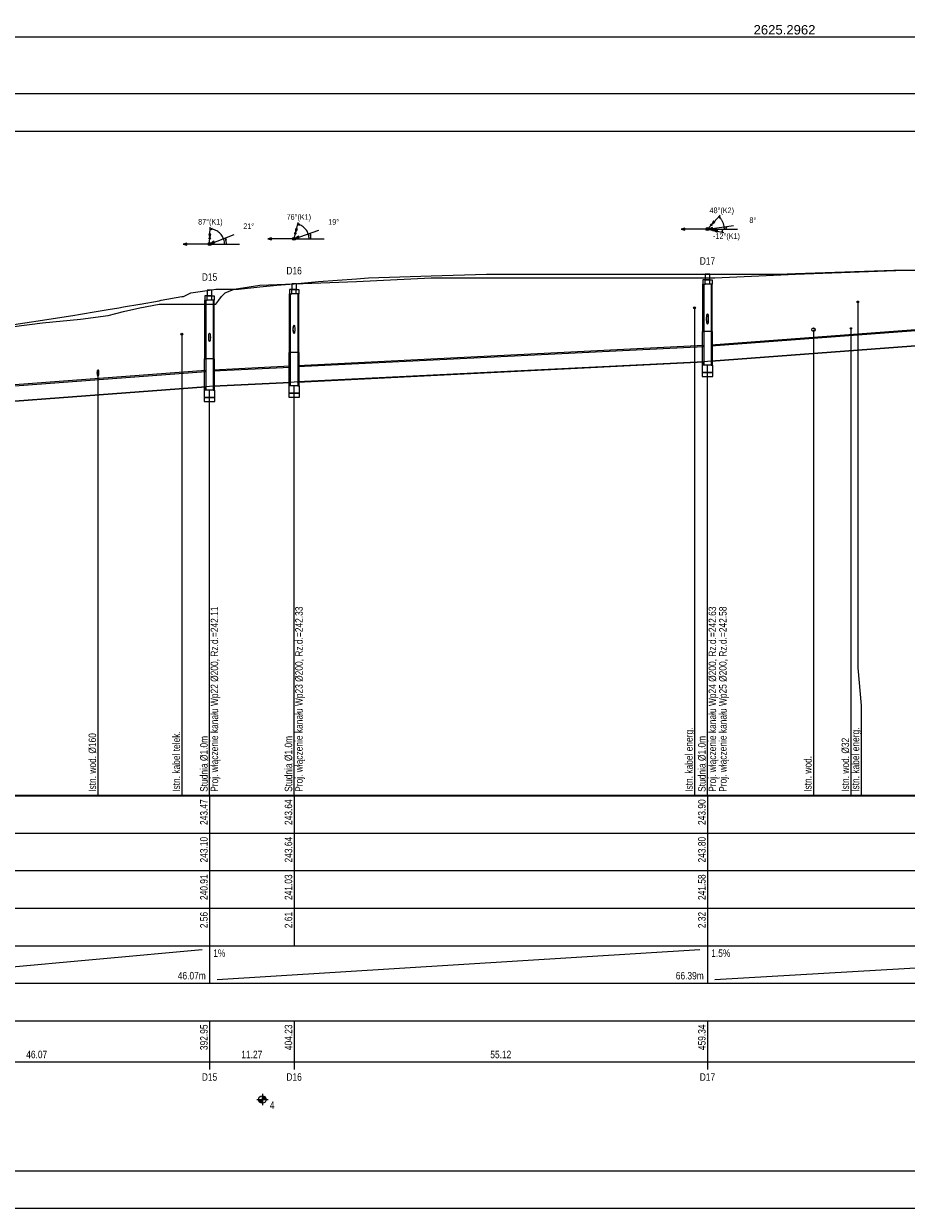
# Model space of a CAD drawing. Header units: metres. Extents: x 0 to 2625, y -705 to 306.
# Tile 21 of 34: x 1110 to 1345, y -10 to 306. Entities that reach past the tile are written whole.
import ezdxf
from ezdxf.enums import TextEntityAlignment as Align

# ---------------------------------------------------------------- set-up
doc = ezdxf.new("R2010")
doc.units = ezdxf.units.M
doc.header["$LTSCALE"] = 0.2
doc.layers.get('0').update_dxf_attribs({"color": 250, "linetype": 'CONTINUOUS'})
doc.layers.get('Defpoints').update_dxf_attribs({"linetype": 'CONTINUOUS'})
for name, color, linetype in [('Liczby', 7, 'CONTINUOUS'), ('Linie_opisowe', 7, 'CONTINUOUS'), ('Linie_tabeli', 7, 'CONTINUOUS'), ('Odcinki', 7, 'CONTINUOUS'), ('Opis_PZ', 7, 'CONTINUOUS'), ('Opis_uzbr_n', 7, 'CONTINUOUS'), ('Opis_wl', 7, 'CONTINUOUS'), ('Osie', 7, 'CONTINUOUS'), ('Teren_istn', 3, 'CONTINUOUS'), ('Teren_proj', 2, 'CONTINUOUS'), ('Uzbr_podz', 7, 'CONTINUOUS'), ('warstwa_nr_0', 8, 'CONTINUOUS'), ('Wezly', 7, 'CONTINUOUS'), ('Wymiary', 7, 'CONTINUOUS')]:
    doc.layers.add(name, color=color, linetype=linetype)
doc.styles.get("Standard").update_dxf_attribs({"font": 'arial.ttf'})
doc.dimstyles.new('ISO-25', dxfattribs={"dimtxt": 2.5, "dimasz": 2.5, "dimexe": 1.25, "dimexo": 0.625, "dimtad": 1, "dimdec": 4, "dimdsep": 46, "dimtxsty": 'Standard', "dimcen": 2.5, "dimadec": 0, "dimazin": 0, "dimtfac": 1, "dimtdec": 4, "dimtmove": 0, "dimatfit": 3, "dimfxl": 1, "dimtolj": 1, "dimtzin": 0, "dimarcsym": 0})

# ---------------------------------------------------------------- blocks, each defined once
blk = doc.blocks.new('*D3')
at = {"color": 0, "lineweight": -2, "transparency": 16777216}
for p, q in [((0, 287.62), (0, 303.44)), ((2625.3, 287.62), (2625.3, 303.44)), ((2.5, 302.19), (2622.8, 302.19))]:
    blk.add_line(p, q, dxfattribs=at)
at = {"color": 0, "transparency": 16777216}
for points in [[(2.5, 302.61), (2.5, 301.77), (0, 302.19)], [(2622.8, 302.61), (2622.8, 301.77), (2625.3, 302.19)]]:
    blk.add_solid(points, dxfattribs=at)
at = {"layer": 'Defpoints', "color": 0, "transparency": 16777216}
for p in [(2625.3, 302.19), (0, 287), (2625.3, 287)]:
    blk.add_point(p, dxfattribs=at)
at = {"color": 0, "transparency": 16777216, "insert": (1312.65, 304.09), "char_height": 2.5, "attachment_point": 5}
blk.add_mtext('\\A1;2625.2962', dxfattribs=at)

msp = doc.modelspace()

# ---------------------------------------------------------------- linework, layer by layer
at = {"layer": 'Liczby'}
for p, q in [((1171.9226, 19), (1174.9226, 19)), ((1172.425, 18.9302), (1174.4202, 19.0698)), ((1172.4323, 18.8608), (1174.4129, 19.1392)), ((1172.4445, 18.7921), (1174.4007, 19.2079)), ((1172.4613, 18.7244), (1174.3839, 19.2756)), ((1172.4829, 18.658), (1174.3623, 19.342)), ((1172.5091, 18.5933), (1174.3361, 19.4067)), ((1172.5397, 18.5305), (1174.3055, 19.4695)), ((1172.5746, 18.4701), (1174.2706, 19.5299)), ((1172.6136, 18.4122), (1174.2316, 19.5878)), ((1172.6566, 18.3572), (1174.1886, 19.6428)), ((1172.7033, 18.3053), (1174.1419, 19.6947)), ((1172.7535, 18.2569), (1174.0917, 19.7431)), ((1172.8069, 18.212), (1174.0383, 19.788)), ((1172.8634, 18.171), (1173.9818, 19.829)), ((1172.9226, 18.134), (1173.9226, 19.866)), ((1172.9842, 18.1012), (1173.861, 19.8988)), ((1173.048, 18.0728), (1173.7972, 19.9272)), ((1173.1136, 18.0489), (1173.7316, 19.9511)), ((1173.1807, 18.0297), (1173.6645, 19.9703)), ((1173.249, 18.0152), (1173.5962, 19.9848)), ((1173.3181, 18.0055), (1173.5271, 19.9945)), ((1173.3877, 18.0006), (1173.4575, 19.9994)), ((1173.4226, 20.5), (1173.4226, 17.5))]:
    msp.add_line(p, q, dxfattribs=at)
msp.add_circle((1173.4226, 19), 1, dxfattribs=at)
at = {"layer": 'Linie_opisowe'}
for p, q in [((1288.6745, 230), (1288.6745, 100)), ((1330.3641, 224.508), (1330.3641, 100)), ((1151.9616, 223), (1151.9616, 100)), ((1320.3641, 224.165), (1320.3641, 100)), ((1129.5816, 212.632), (1129.5816, 100))]:
    msp.add_line(p, q, dxfattribs=at)
msp.add_lwpolyline([(1332.1641, 231.57), (1332.1641, 134.04), (1333.0641, 124.04), (1333.0641, 100)], dxfattribs=at)
at = {"layer": 'Linie_tabeli'}
for p, q in [((1159.329, 100), (1159.329, 90)), ((1181.8765, 100), (1181.8765, 90)), ((1292.1079, 100), (1292.1079, 90)), ((373.4226, 90), (1558.0858, 90)), ((1159.329, 90), (1159.329, 60)), ((1181.8765, 90), (1181.8765, 60)), ((1292.1079, 90), (1292.1079, 60)), ((373.4226, 80), (1558.0858, 80)), ((373.4226, 70), (1558.0858, 70)), ((373.4226, 60), (1558.0858, 60)), ((1159.329, 60), (1159.329, 50)), ((1292.1079, 60), (1292.1079, 50)), ((1069.1823, 51), (1157.329, 59)), ((1161.329, 51), (1290.1079, 59)), ((1294.1079, 51), (1431.5955, 59)), ((373.4226, 50), (1558.0858, 50)), ((373.4226, 40), (1558.0858, 40)), ((1159.329, 40), (1159.329, 27)), ((1181.8765, 40), (1181.8765, 27)), ((1292.1079, 40), (1292.1079, 27)), ((373.4226, 29), (1558.0858, 29))]:
    msp.add_line(p, q, dxfattribs=at)
msp.add_lwpolyline([(30, 0), (2615.2962, 0), (2615.2962, 277), (30, 277)], close=True, dxfattribs=at)
for points in [[(1292.1079, 100), (1292.1079, 214.7374)], [(1181.8765, 100), (1181.8765, 209.2259)], [(1159.329, 100), (1159.329, 208.0735)]]:
    msp.add_lwpolyline(points, dxfattribs=at)
msp.add_lwpolyline([(373.4226, 100, 0.5, 0.5, 0), (1558.0858, 100, 0.5, 0.5, 0)], format="xyseb", dxfattribs=at)
at = {"layer": 'Odcinki'}
for points in [[(1293.1079, 219.8624), (1403.2879, 228.1259), (1403.2879, 228.3259), (1293.1079, 220.0624)], [(1293.1079, 215.8624), (1403.2879, 224.1259), (1403.2879, 223.9259), (1293.1079, 215.6624)], [(1182.8765, 214.3259), (1291.1079, 219.7374), (1291.1079, 219.9374), (1182.8765, 214.5259)], [(1182.8765, 210.3259), (1291.1079, 215.7374), (1291.1079, 215.5374), (1182.8765, 210.1259)], [(1068.1823, 206.3125), (1158.329, 213.0735), (1158.329, 213.2735), (1068.1823, 206.5125)], [(1160.329, 213.1985), (1180.8765, 214.2259), (1180.8765, 214.4259), (1160.329, 213.3985)], [(1068.1823, 202.3125), (1158.329, 209.0735), (1158.329, 208.8735), (1068.1823, 202.1125)], [(1160.329, 209.1985), (1180.8765, 210.2259), (1180.8765, 210.0259), (1160.329, 208.9985)]]:
    msp.add_lwpolyline(points, close=True, dxfattribs=at)
at = {"layer": 'Opis_wl'}
for centre, major_axis in [((1292.1079, 227.2874), (0, -1.1)), ((1292.1079, 226.7874), (0, -1.1)), ((1292.1079, 227.2874), (0, -1)), ((1292.1079, 226.7874), (0, -1)), ((1181.8765, 224.2759), (0, -1.1)), ((1181.8765, 224.2759), (0, -1)), ((1159.329, 222.1485), (0, -1.1)), ((1159.329, 222.1485), (0, -1))]:
    msp.add_ellipse(centre, major_axis=major_axis, ratio=0.2, dxfattribs=at)
at = {"layer": 'Osie'}
for p, q in [((1292.1079, 251), (1300.1079, 251)), ((1159.329, 247), (1167.329, 247)), ((1181.8765, 248.4116), (1189.8765, 248.4116))]:
    msp.add_line(p, q, dxfattribs=at)
at = {"layer": 'Teren_istn'}
msp.add_lwpolyline([(1107.1904, 225), (1114.8127, 226), (1124.9679, 227), (1132.2694, 228), (1136.404, 229), (1140.7126, 230), (1145.8992, 231), (1159.329, 231), (1161.0191, 231), (1161.8042, 232), (1162.5502, 233), (1163.5082, 234), (1165.8924, 235), (1172.7264, 236), (1181.8765, 236.3549), (1198.5078, 237), (1218.4607, 238), (1292.1079, 238), (1294.0297, 238), (1315.5354, 239), (1344.7265, 240), (1351.3594, 240)], dxfattribs=at)
at = {"layer": 'Teren_proj'}
for points in [[(1165.8924, 235), (1167.0506, 235), (1172.7264, 235.5532), (1177.3111, 236), (1181.8765, 236.4116), (1188.402, 237), (1198.5078, 237.7584), (1201.7264, 238), (1218.4607, 238.5321), (1233.1755, 239), (1292.1079, 239), (1294.0297, 239), (1311.0213, 239), (1315.5354, 239.1467), (1341.7952, 240), (1344.7265, 240)], [(1107.1904, 225.548), (1110.0632, 226), (1114.8127, 226.7442), (1116.445, 227), (1122.8793, 228), (1124.9679, 228.3336), (1129.1403, 229), (1132.2694, 229.5242), (1135.1097, 230), (1136.404, 230.2254), (1140.7126, 230.9758), (1140.8515, 231), (1145.8992, 231.9074), (1146.4142, 232), (1151.9548, 233), (1152.354, 233), (1154.3129, 234), (1159.329, 234.7088), (1161.0191, 234.9477), (1161.3893, 235), (1161.8042, 235), (1162.5502, 235), (1163.5082, 235), (1165.8924, 235)]]:
    msp.add_lwpolyline(points, dxfattribs=at)
at = {"layer": 'Uzbr_podz'}
for centre, radius in [((1332.1641, 231.57), 0.25), ((1288.6745, 230), 0.25), ((1320.3641, 224.165), 0.4725), ((1320.3641, 224.165), 0.45), ((1330.3641, 224.508), 0.168), ((1330.3641, 224.508), 0.16), ((1151.9616, 223), 0.25)]:
    msp.add_circle(centre, radius, dxfattribs=at)
for major_axis in [(0, -0.84), (0, -0.8)]:
    msp.add_ellipse((1129.5816, 212.632), major_axis=major_axis, ratio=0.2, dxfattribs=at)
at = {"layer": 'warstwa_nr_0'}
msp.add_lwpolyline([(0, -10), (2625.2962, -10), (2625.2962, 287), (0, 287)], close=True, dxfattribs=at)
at = {"layer": 'Wezly'}
for p, q in [((1292.7079, 237.5), (1291.5079, 237.5)), ((1182.4765, 234.9116), (1181.2765, 234.9116)), ((1182.4765, 233.7116), (1181.2765, 233.7116)), ((1292.7079, 236.3), (1291.5079, 236.3)), ((1159.929, 233.2088), (1158.729, 233.2088)), ((1159.929, 232.0088), (1158.729, 232.0088)), ((1293.2279, 223.7), (1290.9879, 223.7)), ((1182.9965, 218.1116), (1180.7565, 218.1116)), ((1160.449, 216.4088), (1158.209, 216.4088))]:
    msp.add_line(p, q, dxfattribs=at)
for points in [[(1291.5079, 237.5), (1290.8579, 237.5), (1290.8579, 236.3), (1291.5079, 236.3)], [(1291.4839, 237.5), (1292.7319, 237.5), (1292.7319, 239), (1291.4839, 239)], [(1292.7079, 237.5), (1293.3579, 237.5), (1293.3579, 236.3), (1292.7079, 236.3)], [(1158.705, 233.2088), (1159.953, 233.2088), (1159.953, 234.7088), (1158.705, 234.7088)], [(1181.2765, 234.9116), (1180.6265, 234.9116), (1180.6265, 233.7116), (1181.2765, 233.7116)], [(1180.8765, 218.1116), (1180.6265, 218.1116), (1180.6265, 233.7116), (1180.8765, 233.7116)], [(1181.2525, 234.9116), (1182.5005, 234.9116), (1182.5005, 236.4116), (1181.2525, 236.4116)], [(1182.4765, 234.9116), (1183.1265, 234.9116), (1183.1265, 233.7116), (1182.4765, 233.7116)], [(1182.8765, 218.1116), (1183.1265, 218.1116), (1183.1265, 233.7116), (1182.8765, 233.7116)], [(1291.1079, 223.7), (1290.8579, 223.7), (1290.8579, 236.3), (1291.1079, 236.3)], [(1293.1079, 223.7), (1293.3579, 223.7), (1293.3579, 236.3), (1293.1079, 236.3)], [(1158.729, 233.2088), (1158.079, 233.2088), (1158.079, 232.0088), (1158.729, 232.0088)], [(1158.329, 216.4088), (1158.079, 216.4088), (1158.079, 232.0088), (1158.329, 232.0088)], [(1159.929, 233.2088), (1160.579, 233.2088), (1160.579, 232.0088), (1159.929, 232.0088)], [(1160.329, 216.4088), (1160.579, 216.4088), (1160.579, 232.0088), (1160.329, 232.0088)], [(1291.1079, 214.7374), (1290.7879, 214.7374), (1290.7879, 223.7), (1291.1079, 223.7)], [(1293.1079, 214.7374), (1293.4279, 214.7374), (1293.4279, 223.7), (1293.1079, 223.7)], [(1180.8765, 209.2259), (1180.5565, 209.2259), (1180.5565, 218.1116), (1180.8765, 218.1116)], [(1182.8765, 209.2259), (1183.1965, 209.2259), (1183.1965, 218.1116), (1182.8765, 218.1116)], [(1158.329, 208.0735), (1158.009, 208.0735), (1158.009, 216.4088), (1158.329, 216.4088)], [(1160.329, 208.0735), (1160.649, 208.0735), (1160.649, 216.4088), (1160.329, 216.4088)], [(1290.6679, 212.7374), (1293.5479, 212.7374), (1293.5479, 214.7374), (1290.6679, 214.7374)], [(1292.1079, 214.7374), (1291.1079, 214.7374), (1291.1079, 215.7374), (1292.1079, 215.7874), (1293.1079, 215.8624), (1293.1079, 214.7374)], [(1290.6679, 211.7374), (1293.5479, 211.7374), (1293.5479, 212.7374), (1290.6679, 212.7374)], [(1159.329, 208.0735), (1158.329, 208.0735), (1158.329, 209.0735), (1159.329, 209.1485), (1160.329, 209.1985), (1160.329, 208.0735)], [(1180.4365, 207.2259), (1183.3165, 207.2259), (1183.3165, 209.2259), (1180.4365, 209.2259)], [(1181.8765, 209.2259), (1180.8765, 209.2259), (1180.8765, 210.2259), (1181.8765, 210.2759), (1182.8765, 210.3259), (1182.8765, 209.2259)], [(1157.889, 206.0735), (1160.769, 206.0735), (1160.769, 208.0735), (1157.889, 208.0735)], [(1157.889, 205.0735), (1160.769, 205.0735), (1160.769, 206.0735), (1157.889, 206.0735)], [(1180.4365, 206.2259), (1183.3165, 206.2259), (1183.3165, 207.2259), (1180.4365, 207.2259)]]:
    msp.add_lwpolyline(points, close=True, dxfattribs=at)
at = {"layer": 'Wymiary'}
for p, q in [((1181.8765, 248.4116), (1182.9726, 252.7761)), ((1292.1079, 251), (1295.453, 254.7162)), ((1159.329, 247), (1159.5304, 251.4955)), ((1159.329, 247), (1165.8652, 249.5055)), ((1181.8765, 248.4116), (1188.4791, 250.7369)), ((1292.1079, 251), (1285.1079, 251)), ((1292.1079, 251), (1299.0461, 251.928)), ((1292.1079, 251), (1296.5033, 250.0355)), ((1159.329, 247), (1152.329, 247)), ((1181.8765, 248.4116), (1174.8765, 248.4116))]:
    msp.add_line(p, q, dxfattribs=at)
for points in [[(1293.2452, 252.2635), (1294.0838, 252.8083), (1293.6991, 253.1546)], [(1295.1185, 254.3446), (1295.3909, 253.9253), (1295.5641, 254.1176)], [(1159.4051, 248.6983), (1159.7069, 249.6517), (1159.1898, 249.6748)], [(1159.508, 250.996), (1159.9847, 250.8451), (1159.9963, 251.1037)], [(1182.2906, 250.0604), (1182.7769, 250.9342), (1182.2748, 251.0603)], [(1182.8508, 252.2912), (1183.2877, 252.048), (1183.3507, 252.2991)], [(1186.121, 249.9064), (1186.1594, 249.4079), (1186.4035, 249.4939)], [(1285.1079, 251), (1286.0738, 250.7412), (1286.0738, 251.2588)], [(1292.5044, 251.053), (1293.4961, 250.9246), (1293.4275, 251.4376)], [(1293.7684, 250.6356), (1294.6564, 250.1758), (1294.7673, 250.6814)], [(1296.0149, 250.1426), (1296.2449, 250.5866), (1295.992, 250.6421)], [(1297.0638, 251.6629), (1296.9995, 251.167), (1297.2561, 251.2013)], [(1152.329, 247), (1153.2949, 246.7412), (1153.2949, 247.2588)], [(1159.7025, 247.1432), (1160.6971, 247.2472), (1160.5118, 247.7306)], [(1163.5308, 248.6107), (1163.5829, 248.1134), (1163.8246, 248.206)], [(1174.8765, 248.4116), (1175.8425, 248.1528), (1175.8425, 248.6705)], [(1182.2538, 248.5445), (1183.2509, 248.6212), (1183.0789, 249.1095)]]:
    msp.add_lwpolyline(points, close=True, dxfattribs=at)
for points in [[(1296.6079, 251), (1296.6039, 251.1885), (1296.5921, 251.3766), (1296.5724, 251.5641), (1296.5449, 251.7506), (1296.5095, 251.9358), (1296.4665, 252.1193), (1296.4158, 252.3008), (1296.3575, 252.4801), (1296.2918, 252.6568), (1296.2187, 252.8306), (1296.1384, 253.0012), (1296.0511, 253.1682), (1295.9568, 253.3315), (1295.8558, 253.4906), (1295.7482, 253.6454), (1295.6342, 253.7955), (1295.514, 253.9408), (1295.3879, 254.0809), (1295.256, 254.2155), (1295.1185, 254.3446)], [(1163.329, 247), (1163.3173, 247.3049), (1163.2825, 247.608), (1163.2246, 247.9076), (1163.1441, 248.202), (1163.0414, 248.4893), (1162.9171, 248.7679), (1162.7719, 249.0363), (1162.6066, 249.2928), (1162.4223, 249.536), (1162.22, 249.7644), (1162.0009, 249.9767), (1161.7662, 250.1717), (1161.5173, 250.3483), (1161.2557, 250.5054), (1160.9829, 250.642), (1160.7005, 250.7575), (1160.4101, 250.8511), (1160.1134, 250.9223), (1159.8121, 250.9707), (1159.508, 250.996)], [(1185.8765, 248.4116), (1185.8678, 248.6764), (1185.8415, 248.94), (1185.7978, 249.2013), (1185.737, 249.4591), (1185.6592, 249.7123), (1185.5648, 249.9598), (1185.4542, 250.2006), (1185.328, 250.4334), (1185.1866, 250.6574), (1185.0307, 250.8716), (1184.8609, 251.075), (1184.6781, 251.2667), (1184.483, 251.4459), (1184.2764, 251.6117), (1184.0594, 251.7635), (1183.8327, 251.9007), (1183.5975, 252.0225), (1183.3547, 252.1285), (1183.1055, 252.2182), (1182.8508, 252.2912)], [(1186.3765, 248.4116), (1186.374, 248.564), (1186.3662, 248.7162), (1186.3533, 248.868), (1186.3353, 249.0193), (1186.3122, 249.1699), (1186.284, 249.3196), (1186.2507, 249.4683), (1186.2124, 249.6158), (1186.1692, 249.7619), (1186.121, 249.9064)], [(1296.0149, 250.1426), (1296.0325, 250.2272), (1296.0483, 250.3122), (1296.0623, 250.3975), (1296.0743, 250.483), (1296.0846, 250.5688), (1296.093, 250.6548), (1296.0995, 250.741), (1296.1042, 250.8272), (1296.107, 250.9136), (1296.1079, 251)], [(1297.1079, 251), (1297.1075, 251.0665), (1297.1061, 251.133), (1297.1039, 251.1994), (1297.1008, 251.2658), (1297.0968, 251.3322), (1297.092, 251.3985), (1297.0863, 251.4647), (1297.0796, 251.5309), (1297.0721, 251.5969), (1297.0638, 251.6629)], [(1163.829, 247), (1163.826, 247.1647), (1163.8169, 247.3292), (1163.8019, 247.4932), (1163.7808, 247.6565), (1163.7538, 247.819), (1163.7209, 247.9804), (1163.6821, 248.1405), (1163.6374, 248.299), (1163.587, 248.4558), (1163.5308, 248.6107)]]:
    msp.add_lwpolyline(points, dxfattribs=at)
for centre, radius in [((1182.2419, 249.8665), 0.2), ((1292.1079, 251), 0.4), ((1293.1114, 252.1149), 0.2), ((1293.573, 250.6785), 0.2), ((1159.329, 247), 0.4), ((1159.3961, 248.4985), 0.2), ((1181.8765, 248.4116), 0.4)]:
    msp.add_circle(centre, radius, dxfattribs=at)

# ---------------------------------------------------------------- texts
at = {"layer": 'Liczby', "width": 0.8}
for s, height, p in [('48%%D(K2)', 1.5, (1295.9214, 255.2364)), ('87%%D(K1)', 1.5, (1159.5617, 252.1948)), ('76%%D(K1)', 1.5, (1183.1431, 253.455)), ('19%%D', 1.5, (1192.4406, 252.132)), ('8%%D', 1.5, (1304.2002, 252.6174)), ('21%%D', 1.5, (1169.787, 251.0088)), ('-12%%D(K1)', 1.5, (1297.187, 248.3854)), ('D17', 2, (1292.1079, 241.5)), ('D16', 2, (1181.8765, 238.9116)), ('D15', 2, (1159.329, 237.2088)), ('46.07', 2, (1113.2556, 30)), ('11.27', 2, (1170.6028, 30)), ('55.12', 2, (1236.9922, 30)), ('D15', 2, (1159.329, 24)), ('D16', 2, (1181.8765, 24)), ('D17', 2, (1292.1079, 24))]:
    msp.add_text(s, height=height, dxfattribs=at).set_placement(p, align=Align.CENTER)
for s, p in [('243.47', (1158.829, 99)), ('243.64', (1181.3765, 99)), ('243.90', (1291.6079, 99)), ('243.10', (1158.829, 89)), ('243.64', (1181.3765, 89)), ('243.80', (1291.6079, 89)), ('240.91', (1158.829, 79)), ('241.03', (1181.3765, 79)), ('241.58', (1291.6079, 79)), ('2.56', (1158.829, 69)), ('2.61', (1181.3765, 69)), ('2.32', (1291.6079, 69)), ('392.95', (1158.829, 39)), ('404.23', (1181.3765, 39)), ('459.34', (1291.6079, 39))]:
    msp.add_text(s, height=2, rotation=90, dxfattribs=at).set_placement(p, align=Align.RIGHT)
for s, p in [('1%', (1160.329, 57)), ('1.5%', (1293.1079, 57)), ('4', (1175.4226, 16.5))]:
    msp.add_text(s, height=2, dxfattribs=at).set_placement(p)
for s, p in [('46.07m', (1158.329, 51)), ('66.39m', (1291.1079, 51))]:
    msp.add_text(s, height=2, dxfattribs=at).set_placement(p, align=Align.RIGHT)
at = {"layer": 'Opis_PZ', "width": 0.8}
for p in [(1158.829, 101), (1181.3765, 101), (1291.6079, 101)]:
    msp.add_text('Studnia %%C1.0m', height=2, rotation=90, dxfattribs=at).set_placement(p)
at = {"layer": 'Opis_uzbr_n', "width": 0.8}
for s, p in [('Istn. kabel telek.', (1151.4616, 101)), ('Istn. kabel energ.', (1288.1745, 101)), ('Istn. kabel energ.', (1332.5641, 101)), ('Istn. wod. %%C160', (1129.0816, 101)), ('Istn. wod. %%C32', (1329.8641, 101)), ('Istn. wod.', (1319.8641, 101))]:
    msp.add_text(s, height=2, rotation=90, dxfattribs=at).set_placement(p)
at = {"layer": 'Opis_wl', "width": 0.8}
for s, p in [('Proj. włączenie kanału Wp22 %%C200, Rz.d.=242.11', (1161.629, 101)), ('Proj. włączenie kanału Wp23 %%C200, Rz.d.=242.33', (1184.1765, 101)), ('Proj. włączenie kanału Wp24 %%C200, Rz.d.=242.63', (1294.4079, 101)), ('Proj. włączenie kanału Wp25 %%C200, Rz.d.=242.58', (1297.2079, 101))]:
    msp.add_text(s, height=2, rotation=90, dxfattribs=at).set_placement(p)

# ---------------------------------------------------------------- dimensions: what is measured, and where the dimension line sits
dim = msp.add_linear_dim(base=(2625.2962, 302.18872), p1=(0, 287), p2=(2625.2962, 287), dimstyle='ISO-25')
dim.commit()
dim.dimension.update_dxf_attribs({"geometry": '*D3', "text_midpoint": (1312.6481, 304.09015)})

doc.saveas('drawing.dxf')
